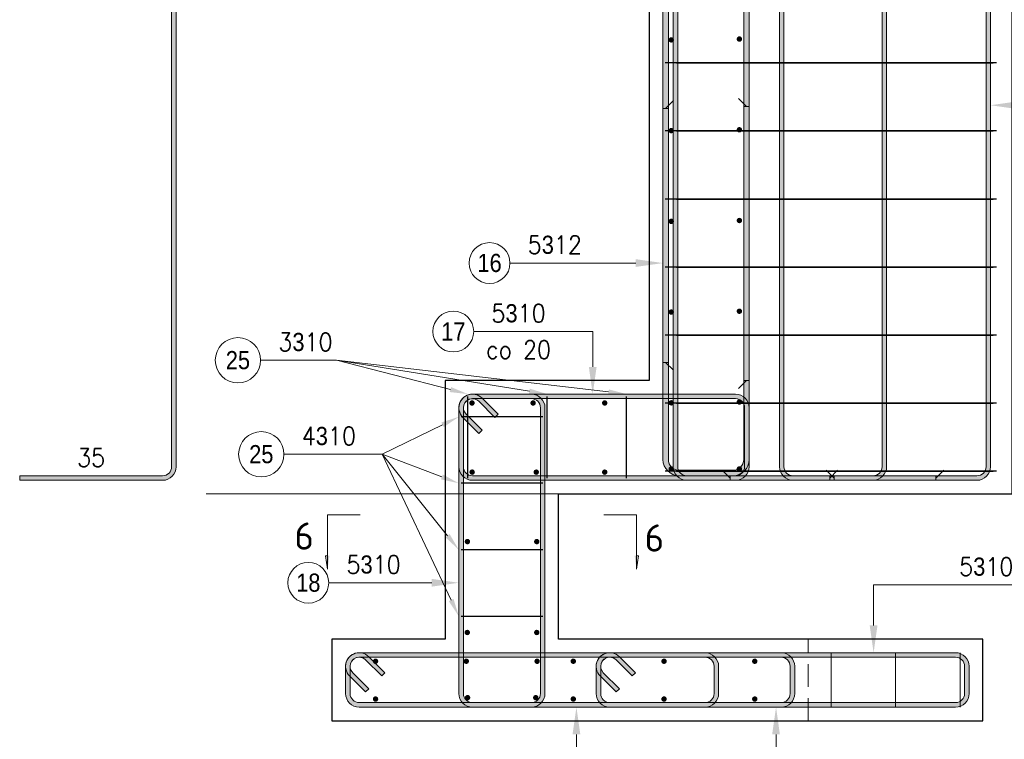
# Model space of a CAD drawing. Extents: x 72518 to 104580, y -134755 to -121361.
# Tile 28 of 47: x 88242 to 90413, y -126902 to -125316. Entities that reach past the tile are written whole.
import ezdxf

# ---------------------------------------------------------------- set-up
doc = ezdxf.new("R2010")
doc.units = 0
doc.header["$LTSCALE"] = 5
doc.header["$MEASUREMENT"] = 0
doc.linetypes.add('DASHED', pattern=[0.75, 0.5, -0.25])
for name, color, linetype, lineweight in [('AutoCAD_Structural_Detailing_deskowanie', 2, 'Continuous', 30), ('AutoCAD_Structural_Detailing_kształt pręta', 7, 'Continuous', 13), ('AutoCAD_Structural_Detailing_opis kształtu pręta', 7, 'Continuous', 13), ('AutoCAD_Structural_Detailing_opis rozkładu', 7, 'Continuous', 13), ('AutoCAD_Structural_Detailing_pręt wyrzucony', 7, 'Continuous', 13), ('AutoCAD_Structural_Detailing_pręty punktowe', 7, 'Continuous', 40), ('AutoCAD_Structural_Detailing_rozkład pręta', 7, 'Continuous', 40), ('AutoCAD_Structural_Detailing_symbole graficzne', 7, 'Continuous', 13), ('PS_DIM', 4, 'Continuous', 13), ('PS_SOLID', 7, 'Continuous', 20)]:
    doc.layers.add(name, color=color, linetype=linetype, lineweight=lineweight)
doc.styles.add('marta_B', font='isocpeur.ttf')
doc.styles.add('r-gil', font='GIL_____.TTF', dxfattribs={"width": 0.9})
doc.styles.add('r-simplex', font='simplex.shx', dxfattribs={"width": 0.9})
doc.styles.add('styl2M', font='simplex.shx')
doc.dimstyles.new('RBCT DIM 20_M', dxfattribs={"dimtxt": 40, "dimasz": 20, "dimexe": 20, "dimexo": 150, "dimgap": 25, "dimtad": 1, "dimdec": 1, "dimlfac": 0.1, "dimzin": 9, "dimdsep": 46, "dimtxsty": 'styl2M', "dimblk": 'dimznak', "dimcen": 40, "dimse1": 1, "dimse2": 1, "dimclrd": 8, "dimclre": 8, "dimclrt": 4, "dimadec": 0, "dimazin": 0, "dimtfac": 1, "dimtdec": 1, "dimtix": 1, "dimtmove": 2, "dimatfit": 3, "dimldrblk": 'dimznak', "dimfxl": 5, "dimfxlon": 1, "dimarcsym": 0})

# ---------------------------------------------------------------- blocks, each defined once
blk = doc.blocks.new('dimznak')
at = {"color": 0}
for points in [[(0, 2), (0, -2)], [(-2, 0), (2, 0)]]:
    blk.add_lwpolyline(points, dxfattribs=at)
at = {"color": 3}
blk.add_lwpolyline([(1, 1), (-1, -1)], dxfattribs=at)
blk = doc.blocks.new('*D153')
at = {"layer": 'Defpoints', "color": 0, "transparency": 16777216}
for p in [(90430.3, -126361.2), (90365.3, -126681.2), (91273.3, -126681.2)]:
    blk.add_point(p, dxfattribs=at)
at = {"layer": 'PS_DIM', "color": 8, "lineweight": -2, "transparency": 16777216}
blk.add_line((91273.3, -126381.2), (91273.3, -126661.2), dxfattribs=at)
at = {"layer": 'PS_DIM', "color": 8, "lineweight": -2, "transparency": 16777216, "xscale": 20, "yscale": 20, "zscale": 20}
for p, rotation in [((91273.3, -126361.2), 90), ((91273.3, -126681.2), 270)]:
    blk.add_blockref('dimznak', p, dxfattribs=dict(at, rotation=rotation))
at = {"layer": 'PS_DIM', "color": 4, "transparency": 16777216, "insert": (91228.3, -126521.2), "char_height": 40, "attachment_point": 5, "rotation": 90, "style": 'styl2M', "bg_fill": 3, "box_fill_scale": 1.25, "bg_fill_color": 256, "bg_fill_true_color": 13158600, "bg_fill_transparency": 0}
blk.add_mtext('32', dxfattribs=at)
blk = doc.blocks.new('*D154')
at = {"layer": 'Defpoints', "color": 0, "transparency": 16777216}
for p in [(90365.3, -126681.2), (90365.3, -126861.2), (91273.3, -126861.2)]:
    blk.add_point(p, dxfattribs=at)
at = {"layer": 'PS_DIM', "color": 8, "lineweight": -2, "transparency": 16777216}
blk.add_line((91273.3, -126701.2), (91273.3, -126841.2), dxfattribs=at)
at = {"layer": 'PS_DIM', "color": 8, "lineweight": -2, "transparency": 16777216, "xscale": 20, "yscale": 20, "zscale": 20}
for p, rotation in [((91273.3, -126681.2), 90), ((91273.3, -126861.2), 270)]:
    blk.add_blockref('dimznak', p, dxfattribs=dict(at, rotation=rotation))
at = {"layer": 'PS_DIM', "color": 4, "transparency": 16777216, "insert": (91228.3, -126771.2), "char_height": 40, "attachment_point": 5, "rotation": 90, "style": 'styl2M', "bg_fill": 3, "box_fill_scale": 1.25, "bg_fill_color": 256, "bg_fill_true_color": 13158600, "bg_fill_transparency": 0}
blk.add_mtext('18', dxfattribs=at)

msp = doc.modelspace()

# ---------------------------------------------------------------- hatches: boundary and pattern name
at = {"layer": 'AutoCAD_Structural_Detailing_kształt pręta'}
for points in [[(89682.95, -123671.15), (89692.95, -123671.15), (89692.95, -126301.15), (89682.95, -126301.15)], [(89917.08, -123671.15), (89927.08, -123671.15), (89927.08, -126301.15), (89917.08, -126301.15)], [(90143.39, -123671.15), (90153.39, -123671.15), (90153.39, -126301.15), (90143.39, -126301.15)], [(90372.6, -123671.15), (90382.6, -123671.15), (90382.6, -126301.15), (90372.6, -126301.15)], [(89672.3, -126071.15), (89660.3, -126071.15), (89660.3, -123781.15), (89672.3, -123781.15)], [(89850.3, -126111.15), (89838.3, -126111.15), (89838.3, -123861.15), (89850.3, -123861.15)], [(89660.3, -125511.47), (89672.3, -125511.47), (89672.3, -126285.15), (89660.3, -126285.15)], [(89850.3, -126285.15), (89838.3, -126285.15), (89838.3, -125507.26), (89850.3, -125507.26)], [(89240.55, -126151.15), (89240.55, -126141.15), (89820.3, -126141.15), (89820.3, -126151.15)], [(89240.55, -126151.15), (89240.55, -126141.15), (89370.3, -126141.15), (89370.3, -126151.15)], [(89254.69, -126157.01), (89261.76, -126149.94), (89297.12, -126185.29), (89290.05, -126192.36)], [(89254.69, -126157.01), (89261.76, -126149.94), (89297.12, -126185.29), (89290.05, -126192.36)], [(89220.55, -126301.15), (89210.55, -126301.15), (89210.55, -126171.15), (89220.55, -126171.15)], [(89220.55, -126801.15), (89210.55, -126801.15), (89210.55, -126171.15), (89220.55, -126171.15)], [(89261.76, -126220.65), (89254.69, -126227.72), (89219.34, -126192.36), (89226.41, -126185.29)], [(89261.76, -126220.65), (89254.69, -126227.72), (89219.34, -126192.36), (89226.41, -126185.29)], [(89390.3, -126171.15), (89400.3, -126171.15), (89400.3, -126801.15), (89390.3, -126801.15)], [(89840.3, -126171.15), (89850.3, -126171.15), (89850.3, -126301.15), (89840.3, -126301.15)], [(89696.3, -126321.15), (89696.3, -126309.15), (89814.3, -126309.15), (89814.3, -126321.15)], [(89820.3, -126321.15), (89820.3, -126331.15), (89240.55, -126331.15), (89240.55, -126321.15)], [(89712.95, -126331.15), (89712.95, -126321.15), (90027.95, -126321.15), (90027.95, -126331.15)], [(90123.39, -126321.15), (90123.39, -126331.15), (89808.39, -126331.15), (89808.39, -126321.15)], [(89947.08, -126331.15), (89947.08, -126321.15), (90262.08, -126321.15), (90262.08, -126331.15)], [(90352.6, -126321.15), (90352.6, -126331.15), (90037.6, -126331.15), (90037.6, -126321.15)], [(88990.8, -126721.15), (88990.8, -126711.15), (89753.05, -126711.15), (89753.05, -126721.15)], [(88990.8, -126721.15), (88990.8, -126711.15), (89920.8, -126711.15), (89920.8, -126721.15)], [(89004.94, -126727.01), (89012.01, -126719.94), (89047.37, -126755.29), (89040.3, -126762.36)], [(89004.94, -126727.01), (89012.01, -126719.94), (89047.37, -126755.29), (89040.3, -126762.36)], [(89543.05, -126721.15), (89543.05, -126711.15), (90305.3, -126711.15), (90305.3, -126721.15)], [(89557.19, -126727.01), (89564.26, -126719.94), (89599.62, -126755.29), (89592.55, -126762.36)], [(88970.8, -126801.15), (88960.8, -126801.15), (88960.8, -126741.15), (88970.8, -126741.15)], [(88970.8, -126801.15), (88960.8, -126801.15), (88960.8, -126741.15), (88970.8, -126741.15)], [(89523.05, -126801.15), (89513.05, -126801.15), (89513.05, -126741.15), (89523.05, -126741.15)], [(89773.05, -126741.15), (89783.05, -126741.15), (89783.05, -126801.15), (89773.05, -126801.15)], [(89940.8, -126741.15), (89950.8, -126741.15), (89950.8, -126801.15), (89940.8, -126801.15)], [(90325.3, -126741.15), (90335.3, -126741.15), (90335.3, -126801.15), (90325.3, -126801.15)], [(89012.01, -126790.65), (89004.94, -126797.72), (88969.59, -126762.36), (88976.66, -126755.29)], [(89012.01, -126790.65), (89004.94, -126797.72), (88969.59, -126762.36), (88976.66, -126755.29)], [(89564.26, -126790.65), (89557.19, -126797.72), (89521.84, -126762.36), (89528.91, -126755.29)], [(89753.05, -126821.15), (89753.05, -126831.15), (88990.8, -126831.15), (88990.8, -126821.15)], [(89920.8, -126821.15), (89920.8, -126831.15), (88990.8, -126831.15), (88990.8, -126821.15)], [(89370.3, -126821.15), (89370.3, -126831.15), (89240.55, -126831.15), (89240.55, -126821.15)], [(90305.3, -126821.15), (90305.3, -126831.15), (89543.05, -126831.15), (89543.05, -126821.15)]]:
    msp.add_hatch(color=161, dxfattribs=at).paths.add_polyline_path(points, flags=0)
h = msp.add_hatch(color=161, dxfattribs=at)
edge = h.paths.add_edge_path(flags=0)
edge.add_line((89240.55, -126141.15), (89240.55, -126151.15))
edge.add_arc((89240.55, -126171.15), 20, 90, 225)
edge.add_line((89226.41, -126185.29), (89219.34, -126192.36))
edge.add_arc((89240.55, -126171.15), 30, 450, 585, ccw=False)
h = msp.add_hatch(color=161, dxfattribs=at)
edge = h.paths.add_edge_path(flags=0)
edge.add_line((89261.76, -126149.94), (89254.69, -126157.01))
edge.add_arc((89240.55, -126171.15), 20, 45, 180)
edge.add_line((89220.55, -126171.15), (89210.55, -126171.15))
edge.add_arc((89240.55, -126171.15), 30, 405, 540, ccw=False)
h = msp.add_hatch(color=161, dxfattribs=at)
edge = h.paths.add_edge_path(flags=0)
edge.add_line((89240.55, -126141.15), (89240.55, -126151.15))
edge.add_arc((89240.55, -126171.15), 20, 90, 225)
edge.add_line((89226.41, -126185.29), (89219.34, -126192.36))
edge.add_arc((89240.55, -126171.15), 30, 450, 585, ccw=False)
h = msp.add_hatch(color=161, dxfattribs=at)
edge = h.paths.add_edge_path(flags=0)
edge.add_line((89261.76, -126149.94), (89254.69, -126157.01))
edge.add_arc((89240.55, -126171.15), 20, 45, 180)
edge.add_line((89220.55, -126171.15), (89210.55, -126171.15))
edge.add_arc((89240.55, -126171.15), 30, 405, 540, ccw=False)
h = msp.add_hatch(color=161, dxfattribs=at)
edge = h.paths.add_edge_path(flags=0)
edge.add_line((89400.3, -126171.15), (89390.3, -126171.15))
edge.add_arc((89370.3, -126171.15), 20, 0, 90)
edge.add_line((89370.3, -126151.15), (89370.3, -126141.15))
edge.add_arc((89370.3, -126171.15), 30, 360, 450, ccw=False)
h = msp.add_hatch(color=161, dxfattribs=at)
edge = h.paths.add_edge_path(flags=0)
edge.add_line((89850.3, -126171.15), (89840.3, -126171.15))
edge.add_arc((89820.3, -126171.15), 20, 0, 90)
edge.add_line((89820.3, -126151.15), (89820.3, -126141.15))
edge.add_arc((89820.3, -126171.15), 30, 360, 450, ccw=False)
h = msp.add_hatch(color=161, dxfattribs=at)
edge = h.paths.add_edge_path(flags=0)
edge.add_line((89660.3, -126285.15), (89672.3, -126285.15))
edge.add_arc((89696.3, -126285.15), 24, 180, 270)
edge.add_line((89696.3, -126309.15), (89696.3, -126321.15))
edge.add_arc((89696.3, -126285.15), 36, 540, 630, ccw=False)
h = msp.add_hatch(color=161, dxfattribs=at)
edge = h.paths.add_edge_path(flags=0)
edge.add_line((89814.3, -126321.15), (89814.3, -126309.15))
edge.add_arc((89814.3, -126285.15), 24, -90, 0)
edge.add_line((89838.3, -126285.15), (89850.3, -126285.15))
edge.add_arc((89814.3, -126285.15), 36, 270, 360, ccw=False)
h = msp.add_hatch(color=161, dxfattribs=at)
edge = h.paths.add_edge_path(flags=0)
edge.add_line((89210.55, -126301.15), (89220.55, -126301.15))
edge.add_arc((89240.55, -126301.15), 20, 180, 270)
edge.add_line((89240.55, -126321.15), (89240.55, -126331.15))
edge.add_arc((89240.55, -126301.15), 30, 540, 630, ccw=False)
h = msp.add_hatch(color=161, dxfattribs=at)
edge = h.paths.add_edge_path(flags=0)
edge.add_line((89682.95, -126301.15), (89692.95, -126301.15))
edge.add_arc((89712.95, -126301.15), 20, 180, 270)
edge.add_line((89712.95, -126321.15), (89712.95, -126331.15))
edge.add_arc((89712.95, -126301.15), 30, 540, 630, ccw=False)
h = msp.add_hatch(color=161, dxfattribs=at)
edge = h.paths.add_edge_path(flags=0)
edge.add_line((89820.3, -126331.15), (89820.3, -126321.15))
edge.add_arc((89820.3, -126301.15), 20, -90, 0)
edge.add_line((89840.3, -126301.15), (89850.3, -126301.15))
edge.add_arc((89820.3, -126301.15), 30, 270, 360, ccw=False)
h = msp.add_hatch(color=161, dxfattribs=at)
edge = h.paths.add_edge_path(flags=0)
edge.add_line((89917.08, -126301.15), (89927.08, -126301.15))
edge.add_arc((89947.08, -126301.15), 20, 180, 270)
edge.add_line((89947.08, -126321.15), (89947.08, -126331.15))
edge.add_arc((89947.08, -126301.15), 30, 540, 630, ccw=False)
h = msp.add_hatch(color=161, dxfattribs=at)
edge = h.paths.add_edge_path(flags=0)
edge.add_line((90123.39, -126331.15), (90123.39, -126321.15))
edge.add_arc((90123.39, -126301.15), 20, -90, 0)
edge.add_line((90143.39, -126301.15), (90153.39, -126301.15))
edge.add_arc((90123.39, -126301.15), 30, 270, 360, ccw=False)
h = msp.add_hatch(color=161, dxfattribs=at)
edge = h.paths.add_edge_path(flags=0)
edge.add_line((88990.8, -126711.15), (88990.8, -126721.15))
edge.add_arc((88990.8, -126741.15), 20, 90, 225)
edge.add_line((88976.66, -126755.29), (88969.59, -126762.36))
edge.add_arc((88990.8, -126741.15), 30, 450, 585, ccw=False)
h = msp.add_hatch(color=161, dxfattribs=at)
edge = h.paths.add_edge_path(flags=0)
edge.add_line((89012.01, -126719.94), (89004.94, -126727.01))
edge.add_arc((88990.8, -126741.15), 20, 45, 180)
edge.add_line((88970.8, -126741.15), (88960.8, -126741.15))
edge.add_arc((88990.8, -126741.15), 30, 405, 540, ccw=False)
h = msp.add_hatch(color=161, dxfattribs=at)
edge = h.paths.add_edge_path(flags=0)
edge.add_line((88990.8, -126711.15), (88990.8, -126721.15))
edge.add_arc((88990.8, -126741.15), 20, 90, 225)
edge.add_line((88976.66, -126755.29), (88969.59, -126762.36))
edge.add_arc((88990.8, -126741.15), 30, 450, 585, ccw=False)
h = msp.add_hatch(color=161, dxfattribs=at)
edge = h.paths.add_edge_path(flags=0)
edge.add_line((89012.01, -126719.94), (89004.94, -126727.01))
edge.add_arc((88990.8, -126741.15), 20, 45, 180)
edge.add_line((88970.8, -126741.15), (88960.8, -126741.15))
edge.add_arc((88990.8, -126741.15), 30, 405, 540, ccw=False)
h = msp.add_hatch(color=161, dxfattribs=at)
edge = h.paths.add_edge_path(flags=0)
edge.add_line((89543.05, -126711.15), (89543.05, -126721.15))
edge.add_arc((89543.05, -126741.15), 20, 90, 225)
edge.add_line((89528.91, -126755.29), (89521.84, -126762.36))
edge.add_arc((89543.05, -126741.15), 30, 450, 585, ccw=False)
h = msp.add_hatch(color=161, dxfattribs=at)
edge = h.paths.add_edge_path(flags=0)
edge.add_line((89564.26, -126719.94), (89557.19, -126727.01))
edge.add_arc((89543.05, -126741.15), 20, 45, 180)
edge.add_line((89523.05, -126741.15), (89513.05, -126741.15))
edge.add_arc((89543.05, -126741.15), 30, 405, 540, ccw=False)
h = msp.add_hatch(color=161, dxfattribs=at)
edge = h.paths.add_edge_path(flags=0)
edge.add_line((89783.05, -126741.15), (89773.05, -126741.15))
edge.add_arc((89753.05, -126741.15), 20, 0, 90)
edge.add_line((89753.05, -126721.15), (89753.05, -126711.15))
edge.add_arc((89753.05, -126741.15), 30, 360, 450, ccw=False)
h = msp.add_hatch(color=161, dxfattribs=at)
edge = h.paths.add_edge_path(flags=0)
edge.add_line((89950.8, -126741.15), (89940.8, -126741.15))
edge.add_arc((89920.8, -126741.15), 20, 0, 90)
edge.add_line((89920.8, -126721.15), (89920.8, -126711.15))
edge.add_arc((89920.8, -126741.15), 30, 360, 450, ccw=False)
h = msp.add_hatch(color=161, dxfattribs=at)
edge = h.paths.add_edge_path(flags=0)
edge.add_line((90335.3, -126741.15), (90325.3, -126741.15))
edge.add_arc((90305.3, -126741.15), 20, 0, 90)
edge.add_line((90305.3, -126721.15), (90305.3, -126711.15))
edge.add_arc((90305.3, -126741.15), 30, 360, 450, ccw=False)
h = msp.add_hatch(color=161, dxfattribs=at)
edge = h.paths.add_edge_path(flags=0)
edge.add_line((88960.8, -126801.15), (88970.8, -126801.15))
edge.add_arc((88990.8, -126801.15), 20, 180, 270)
edge.add_line((88990.8, -126821.15), (88990.8, -126831.15))
edge.add_arc((88990.8, -126801.15), 30, 540, 630, ccw=False)
h = msp.add_hatch(color=161, dxfattribs=at)
edge = h.paths.add_edge_path(flags=0)
edge.add_line((88960.8, -126801.15), (88970.8, -126801.15))
edge.add_arc((88990.8, -126801.15), 20, 180, 270)
edge.add_line((88990.8, -126821.15), (88990.8, -126831.15))
edge.add_arc((88990.8, -126801.15), 30, 540, 630, ccw=False)
h = msp.add_hatch(color=161, dxfattribs=at)
edge = h.paths.add_edge_path(flags=0)
edge.add_line((89210.55, -126801.15), (89220.55, -126801.15))
edge.add_arc((89240.55, -126801.15), 20, 180, 270)
edge.add_line((89240.55, -126821.15), (89240.55, -126831.15))
edge.add_arc((89240.55, -126801.15), 30, 540, 630, ccw=False)
h = msp.add_hatch(color=161, dxfattribs=at)
edge = h.paths.add_edge_path(flags=0)
edge.add_line((89370.3, -126831.15), (89370.3, -126821.15))
edge.add_arc((89370.3, -126801.15), 20, -90, 0)
edge.add_line((89390.3, -126801.15), (89400.3, -126801.15))
edge.add_arc((89370.3, -126801.15), 30, 270, 360, ccw=False)
h = msp.add_hatch(color=161, dxfattribs=at)
edge = h.paths.add_edge_path(flags=0)
edge.add_line((89513.05, -126801.15), (89523.05, -126801.15))
edge.add_arc((89543.05, -126801.15), 20, 180, 270)
edge.add_line((89543.05, -126821.15), (89543.05, -126831.15))
edge.add_arc((89543.05, -126801.15), 30, 540, 630, ccw=False)
h = msp.add_hatch(color=161, dxfattribs=at)
edge = h.paths.add_edge_path(flags=0)
edge.add_line((89753.05, -126831.15), (89753.05, -126821.15))
edge.add_arc((89753.05, -126801.15), 20, -90, 0)
edge.add_line((89773.05, -126801.15), (89783.05, -126801.15))
edge.add_arc((89753.05, -126801.15), 30, 270, 360, ccw=False)
h = msp.add_hatch(color=161, dxfattribs=at)
edge = h.paths.add_edge_path(flags=0)
edge.add_line((89920.8, -126831.15), (89920.8, -126821.15))
edge.add_arc((89920.8, -126801.15), 20, -90, 0)
edge.add_line((89940.8, -126801.15), (89950.8, -126801.15))
edge.add_arc((89920.8, -126801.15), 30, 270, 360, ccw=False)
h = msp.add_hatch(color=161, dxfattribs=at)
edge = h.paths.add_edge_path(flags=0)
edge.add_line((90305.3, -126831.15), (90305.3, -126821.15))
edge.add_arc((90305.3, -126801.15), 20, -90, 0)
edge.add_line((90325.3, -126801.15), (90335.3, -126801.15))
edge.add_arc((90305.3, -126801.15), 30, 270, 360, ccw=False)
at = {"layer": 'AutoCAD_Structural_Detailing_opis kształtu pręta'}
for points in [[(90382.6, -125504.45), (90442.6, -125513.01), (90442.6, -125495.9)], [(89660.3, -125852.31), (89600.3, -125843.76), (89600.3, -125860.87)], [(89505.53, -126141.15), (89514.08, -126081.15), (89496.98, -126081.15)], [(89210.55, -126557), (89150.55, -126548.45), (89150.55, -126565.56)], [(90124.71, -126711.15), (90133.26, -126651.15), (90116.16, -126651.15)], [(89469.62, -126831.15), (89461.06, -126891.15), (89478.17, -126891.15)], [(89909.6, -126831.15), (89901.04, -126891.15), (89918.15, -126891.15)]]:
    msp.add_hatch(color=8, dxfattribs=at).paths.add_polyline_path(points, flags=0)
at = {"layer": 'AutoCAD_Structural_Detailing_opis rozkładu'}
for points in [[(89230.55, -126141.15), (89193.24, -126125.65), (89190.39, -126136.69)], [(89405.42, -126141.15), (89366.84, -126129.18), (89365.03, -126140.44)], [(89580.3, -126141.15), (89541.23, -126130.85), (89539.91, -126142.18)], [(89210.55, -126191.15), (89172.11, -126203.6), (89177.12, -126213.85)], [(89210.55, -126337.82), (89175.16, -126318.31), (89171.12, -126328.98)], [(89210.55, -126484.48), (89189.97, -126449.71), (89181.07, -126456.85)], [(89210.55, -126631.15), (89198.6, -126592.55), (89188.29, -126597.43)]]:
    msp.add_hatch(color=8, dxfattribs=at).paths.add_polyline_path(points, flags=0)
at = {"layer": 'AutoCAD_Structural_Detailing_pręt wyrzucony'}
for points in [[(88577.39, -123671.15), (88587.39, -123671.15), (88587.39, -126301.15), (88577.39, -126301.15)], [(88557.39, -126321.15), (88557.39, -126331.15), (88242.39, -126331.15), (88242.39, -126321.15)]]:
    msp.add_hatch(color=6, dxfattribs=at).paths.add_polyline_path(points, flags=0)
h = msp.add_hatch(color=6, dxfattribs=at)
edge = h.paths.add_edge_path(flags=0)
edge.add_line((88557.39, -126331.15), (88557.39, -126321.15))
edge.add_arc((88557.39, -126301.15), 20, -90, 0)
edge.add_line((88577.39, -126301.15), (88587.39, -126301.15))
edge.add_arc((88557.39, -126301.15), 30, 270, 360, ccw=False)
at = {"layer": 'AutoCAD_Structural_Detailing_pręty punktowe'}
h = msp.add_hatch(color=1, dxfattribs=at)
edge = h.paths.add_edge_path(flags=0)
edge.add_arc((89678.63, -125360.4), 6, 0, 360, ccw=False)
h = msp.add_hatch(color=1, dxfattribs=at)
edge = h.paths.add_edge_path(flags=0)
edge.add_arc((89828.83, -125358.53), 6, 0, 360, ccw=False)
h = msp.add_hatch(color=1, dxfattribs=at)
edge = h.paths.add_edge_path(flags=0)
edge.add_arc((89678.63, -125560.4), 6, 0, 360, ccw=False)
h = msp.add_hatch(color=1, dxfattribs=at)
edge = h.paths.add_edge_path(flags=0)
edge.add_arc((89828.83, -125558.53), 6, 0, 360, ccw=False)
h = msp.add_hatch(color=1, dxfattribs=at)
edge = h.paths.add_edge_path(flags=0)
edge.add_arc((89828.83, -125758.53), 6, 0, 360, ccw=False)
h = msp.add_hatch(color=1, dxfattribs=at)
edge = h.paths.add_edge_path(flags=0)
edge.add_arc((89678.63, -125760.4), 6, 0, 360, ccw=False)
h = msp.add_hatch(color=1, dxfattribs=at)
edge = h.paths.add_edge_path(flags=0)
edge.add_arc((89678.63, -125960.4), 6, 0, 360, ccw=False)
h = msp.add_hatch(color=1, dxfattribs=at)
edge = h.paths.add_edge_path(flags=0)
edge.add_arc((89828.83, -125958.53), 6, 0, 360, ccw=False)
h = msp.add_hatch(color=1, dxfattribs=at)
edge = h.paths.add_edge_path(flags=0)
edge.add_arc((89239.34, -126160.73), 6, 0, 360, ccw=False)
h = msp.add_hatch(color=1, dxfattribs=at)
edge = h.paths.add_edge_path(flags=0)
edge.add_arc((89374.08, -126160.73), 6, 0, 360, ccw=False)
h = msp.add_hatch(color=1, dxfattribs=at)
edge = h.paths.add_edge_path(flags=0)
edge.add_arc((89531.98, -126160.73), 6, 0, 360, ccw=False)
h = msp.add_hatch(color=1, dxfattribs=at)
edge = h.paths.add_edge_path(flags=0)
edge.add_arc((89678.63, -126160.4), 6, 0, 360, ccw=False)
h = msp.add_hatch(color=1, dxfattribs=at)
edge = h.paths.add_edge_path(flags=0)
edge.add_arc((89828.83, -126158.53), 6, 0, 360, ccw=False)
h = msp.add_hatch(color=1, dxfattribs=at)
edge = h.paths.add_edge_path(flags=0)
edge.add_arc((89239.75, -126313.15), 6, 0, 360, ccw=False)
h = msp.add_hatch(color=1, dxfattribs=at)
edge = h.paths.add_edge_path(flags=0)
edge.add_arc((89381.04, -126313.15), 6, 0, 360, ccw=False)
h = msp.add_hatch(color=1, dxfattribs=at)
edge = h.paths.add_edge_path(flags=0)
edge.add_arc((89531.98, -126313.15), 6, 0, 360, ccw=False)
h = msp.add_hatch(color=1, dxfattribs=at)
edge = h.paths.add_edge_path(flags=0)
edge.add_arc((89678.63, -126306.12), 6, 0, 360, ccw=False)
h = msp.add_hatch(color=1, dxfattribs=at)
edge = h.paths.add_edge_path(flags=0)
edge.add_arc((89828.83, -126306.12), 6, 0, 360, ccw=False)
h = msp.add_hatch(color=1, dxfattribs=at)
edge = h.paths.add_edge_path(flags=0)
edge.add_arc((89229.3, -126466.25), 6, 0, 360, ccw=False)
h = msp.add_hatch(color=1, dxfattribs=at)
edge = h.paths.add_edge_path(flags=0)
edge.add_arc((89382.18, -126466.25), 6, 0, 360, ccw=False)
h = msp.add_hatch(color=1, dxfattribs=at)
edge = h.paths.add_edge_path(flags=0)
edge.add_arc((89228.99, -126666.55), 6, 0, 360, ccw=False)
h = msp.add_hatch(color=1, dxfattribs=at)
edge = h.paths.add_edge_path(flags=0)
edge.add_arc((89382.18, -126666.55), 6, 0, 360, ccw=False)
h = msp.add_hatch(color=1, dxfattribs=at)
edge = h.paths.add_edge_path(flags=0)
edge.add_arc((89026.82, -126729.99), 6, 0, 360, ccw=False)
h = msp.add_hatch(color=1, dxfattribs=at)
edge = h.paths.add_edge_path(flags=0)
edge.add_arc((89226.82, -126729.99), 6, 0, 360, ccw=False)
h = msp.add_hatch(color=1, dxfattribs=at)
edge = h.paths.add_edge_path(flags=0)
edge.add_arc((89382.95, -126729.99), 6, 0, 360, ccw=False)
h = msp.add_hatch(color=1, dxfattribs=at)
edge = h.paths.add_edge_path(flags=0)
edge.add_arc((89462.73, -126729.99), 6, 0, 360, ccw=False)
h = msp.add_hatch(color=1, dxfattribs=at)
edge = h.paths.add_edge_path(flags=0)
edge.add_arc((89662.73, -126729.99), 6, 0, 360, ccw=False)
h = msp.add_hatch(color=1, dxfattribs=at)
edge = h.paths.add_edge_path(flags=0)
edge.add_arc((89862.73, -126729.99), 6, 0, 360, ccw=False)
h = msp.add_hatch(color=1, dxfattribs=at)
edge = h.paths.add_edge_path(flags=0)
edge.add_arc((89026.82, -126813.27), 6, 0, 360, ccw=False)
h = msp.add_hatch(color=1, dxfattribs=at)
edge = h.paths.add_edge_path(flags=0)
edge.add_arc((89229.66, -126810.27), 6, 0, 360, ccw=False)
h = msp.add_hatch(color=1, dxfattribs=at)
edge = h.paths.add_edge_path(flags=0)
edge.add_arc((89380, -126810.27), 6, 0, 360, ccw=False)
h = msp.add_hatch(color=1, dxfattribs=at)
edge = h.paths.add_edge_path(flags=0)
edge.add_arc((89462.73, -126813.27), 6, 0, 360, ccw=False)
h = msp.add_hatch(color=1, dxfattribs=at)
edge = h.paths.add_edge_path(flags=0)
edge.add_arc((89662.73, -126813.27), 6, 0, 360, ccw=False)
h = msp.add_hatch(color=1, dxfattribs=at)
edge = h.paths.add_edge_path(flags=0)
edge.add_arc((89862.73, -126813.27), 6, 0, 360, ccw=False)
at = {"layer": 'AutoCAD_Structural_Detailing_symbole graficzne', "linetype": 'Continuous', "lineweight": 0}
for points in [[(88920.87, -126527.32), (88920.87, -126497.32), (88925.15, -126497.32)], [(89602.14, -126527.32), (89602.14, -126497.32), (89597.86, -126497.32)]]:
    msp.add_hatch(color=7, dxfattribs=at).paths.add_polyline_path(points, flags=0)

# ---------------------------------------------------------------- linework, layer by layer
at = {"layer": 'AutoCAD_Structural_Detailing_deskowanie'}
for points in [[(93230.3, -123611.15), (89630.3, -123611.15), (89630.3, -126111.15), (89180.55, -126111.15), (89180.55, -126681.15)], [(89180.55, -126681.15), (88930.8, -126681.15), (88930.8, -126861.15), (90365.3, -126861.15), (90365.3, -126681.15), (89430.3, -126681.15), (89430.3, -126361.15), (90430.3, -126361.15), (90430.3, -123861.15), (92430.3, -123861.15)]]:
    msp.add_lwpolyline(points, dxfattribs=at)
at = {"layer": 'AutoCAD_Structural_Detailing_kształt pręta', "color": 161}
for p, q in [((89682.95, -123671.15), (89682.95, -126301.15)), ((89692.95, -123671.15), (89692.95, -126301.15)), ((89917.08, -123671.15), (89917.08, -126301.15)), ((89927.08, -123671.15), (89927.08, -126301.15)), ((90143.39, -123671.15), (90143.39, -126301.15)), ((90153.39, -123671.15), (90153.39, -126301.15)), ((90372.6, -123671.15), (90372.6, -126301.15)), ((90382.6, -123671.15), (90382.6, -126301.15)), ((89660.3, -126071.15), (89660.3, -123781.15)), ((89672.3, -126071.15), (89672.3, -123781.15)), ((89838.3, -126111.15), (89838.3, -123861.15)), ((89850.3, -126111.15), (89850.3, -123861.15)), ((89660.3, -125511.47), (89660.3, -126285.15)), ((89672.3, -125511.47), (89660.3, -125511.47)), ((89672.3, -125511.47), (89672.3, -126285.15)), ((89838.3, -126285.15), (89838.3, -125507.26)), ((89838.3, -125507.26), (89850.3, -125507.26)), ((89850.3, -126285.15), (89850.3, -125507.26)), ((89660.3, -126071.15), (89672.3, -126071.15)), ((89838.3, -126111.15), (89850.3, -126111.15)), ((89240.55, -126141.15), (89820.3, -126141.15)), ((89240.55, -126141.15), (89370.3, -126141.15)), ((89240.55, -126151.15), (89820.3, -126151.15)), ((89240.55, -126151.15), (89370.3, -126151.15)), ((89254.69, -126157.01), (89290.05, -126192.36)), ((89254.69, -126157.01), (89290.05, -126192.36)), ((89261.76, -126149.94), (89297.12, -126185.29)), ((89261.76, -126149.94), (89297.12, -126185.29)), ((89210.55, -126301.15), (89210.55, -126171.15)), ((89210.55, -126801.15), (89210.55, -126171.15)), ((89220.55, -126301.15), (89220.55, -126171.15)), ((89220.55, -126801.15), (89220.55, -126171.15)), ((89261.76, -126220.65), (89226.41, -126185.29)), ((89261.76, -126220.65), (89226.41, -126185.29)), ((89297.12, -126185.29), (89290.05, -126192.36)), ((89297.12, -126185.29), (89290.05, -126192.36)), ((89390.3, -126171.15), (89390.3, -126801.15)), ((89400.3, -126171.15), (89400.3, -126801.15)), ((89840.3, -126171.15), (89840.3, -126301.15)), ((89850.3, -126171.15), (89850.3, -126301.15)), ((89254.69, -126227.72), (89219.34, -126192.36)), ((89254.69, -126227.72), (89219.34, -126192.36)), ((89254.69, -126227.72), (89261.76, -126220.65)), ((89254.69, -126227.72), (89261.76, -126220.65)), ((89696.3, -126309.15), (89814.3, -126309.15)), ((89820.3, -126321.15), (89240.55, -126321.15)), ((89820.3, -126331.15), (89240.55, -126331.15)), ((89696.3, -126321.15), (89814.3, -126321.15)), ((89712.95, -126321.15), (90027.95, -126321.15)), ((89712.95, -126331.15), (90027.95, -126331.15)), ((90123.39, -126321.15), (89808.39, -126321.15)), ((89808.39, -126331.15), (89808.39, -126321.15)), ((90123.39, -126331.15), (89808.39, -126331.15)), ((89947.08, -126321.15), (90262.08, -126321.15)), ((89947.08, -126331.15), (90262.08, -126331.15)), ((90027.95, -126321.15), (90027.95, -126331.15)), ((90352.6, -126321.15), (90037.6, -126321.15)), ((90037.6, -126331.15), (90037.6, -126321.15)), ((90352.6, -126331.15), (90037.6, -126331.15)), ((90262.08, -126321.15), (90262.08, -126331.15)), ((88990.8, -126711.15), (89753.05, -126711.15)), ((88990.8, -126711.15), (89920.8, -126711.15)), ((88990.8, -126721.15), (89753.05, -126721.15)), ((88990.8, -126721.15), (89920.8, -126721.15)), ((89004.94, -126727.01), (89040.3, -126762.36)), ((89004.94, -126727.01), (89040.3, -126762.36)), ((89012.01, -126719.94), (89047.37, -126755.29)), ((89012.01, -126719.94), (89047.37, -126755.29)), ((89543.05, -126711.15), (90305.3, -126711.15)), ((89543.05, -126721.15), (90305.3, -126721.15)), ((89557.19, -126727.01), (89592.55, -126762.36)), ((89564.26, -126719.94), (89599.62, -126755.29)), ((88960.8, -126801.15), (88960.8, -126741.15)), ((88960.8, -126801.15), (88960.8, -126741.15)), ((88970.8, -126801.15), (88970.8, -126741.15)), ((88970.8, -126801.15), (88970.8, -126741.15)), ((89513.05, -126801.15), (89513.05, -126741.15)), ((89523.05, -126801.15), (89523.05, -126741.15)), ((89773.05, -126741.15), (89773.05, -126801.15)), ((89783.05, -126741.15), (89783.05, -126801.15)), ((89940.8, -126741.15), (89940.8, -126801.15)), ((89950.8, -126741.15), (89950.8, -126801.15)), ((90325.3, -126741.15), (90325.3, -126801.15)), ((90335.3, -126741.15), (90335.3, -126801.15)), ((89004.94, -126797.72), (88969.59, -126762.36)), ((89004.94, -126797.72), (88969.59, -126762.36)), ((89012.01, -126790.65), (88976.66, -126755.29)), ((89012.01, -126790.65), (88976.66, -126755.29)), ((89047.37, -126755.29), (89040.3, -126762.36)), ((89047.37, -126755.29), (89040.3, -126762.36)), ((89557.19, -126797.72), (89521.84, -126762.36)), ((89564.26, -126790.65), (89528.91, -126755.29)), ((89599.62, -126755.29), (89592.55, -126762.36)), ((89004.94, -126797.72), (89012.01, -126790.65)), ((89004.94, -126797.72), (89012.01, -126790.65)), ((89557.19, -126797.72), (89564.26, -126790.65)), ((89753.05, -126821.15), (88990.8, -126821.15)), ((89920.8, -126821.15), (88990.8, -126821.15)), ((89753.05, -126831.15), (88990.8, -126831.15)), ((89920.8, -126831.15), (88990.8, -126831.15)), ((89370.3, -126821.15), (89240.55, -126821.15)), ((89370.3, -126831.15), (89240.55, -126831.15)), ((90305.3, -126821.15), (89543.05, -126821.15)), ((90305.3, -126831.15), (89543.05, -126831.15))]:
    msp.add_line(p, q, dxfattribs=at)
at = {"layer": 'AutoCAD_Structural_Detailing_kształt pręta', "color": 1, "lineweight": 0}
for p, q in [((89844.3, -125507.26), (89826.8, -125489.76)), ((89666.3, -125511.47), (89683.8, -125493.97)), ((89666.3, -126071.15), (89683.8, -126088.65)), ((89844.3, -126111.15), (89826.8, -126128.65)), ((89808.39, -126326.15), (89790.89, -126308.65)), ((90037.6, -126326.15), (90020.1, -126308.65)), ((90027.95, -126326.15), (90045.45, -126308.65)), ((90262.08, -126326.15), (90279.58, -126308.65))]:
    msp.add_line(p, q, dxfattribs=at)
at = {"layer": 'AutoCAD_Structural_Detailing_kształt pręta', "color": 161}
for centre, radius, start, end in [((89240.55, -126171.15), 30, 90, 225), ((89240.55, -126171.15), 30, 45, 180), ((89240.55, -126171.15), 30, 90, 225), ((89240.55, -126171.15), 30, 45, 180), ((89370.3, -126171.15), 30, 360, 90), ((89820.3, -126171.15), 30, 360, 90), ((89240.55, -126171.15), 20, 90, 225), ((89240.55, -126171.15), 20, 45, 180), ((89240.55, -126171.15), 20, 90, 225), ((89240.55, -126171.15), 20, 45, 180), ((89370.3, -126171.15), 20, 360, 90), ((89820.3, -126171.15), 20, 360, 90), ((89696.3, -126285.15), 36, 180, 270), ((89696.3, -126285.15), 24, 180, 270), ((89814.3, -126285.15), 24, 270, 0), ((89814.3, -126285.15), 36, 270, 0), ((89240.55, -126301.15), 30, 180, 270), ((89240.55, -126301.15), 20, 180, 270), ((89712.95, -126301.15), 30, 180, 270), ((89712.95, -126301.15), 20, 180, 270), ((89820.3, -126301.15), 20, 270, 360), ((89820.3, -126301.15), 30, 270, 360), ((89947.08, -126301.15), 30, 180, 270), ((89947.08, -126301.15), 20, 180, 270), ((90123.39, -126301.15), 20, 270, 360), ((90123.39, -126301.15), 30, 270, 0), ((88990.8, -126741.15), 30, 90, 225), ((88990.8, -126741.15), 30, 45, 180), ((88990.8, -126741.15), 30, 90, 225), ((88990.8, -126741.15), 30, 45, 180), ((88990.8, -126741.15), 20, 90, 225), ((88990.8, -126741.15), 20, 45, 180), ((88990.8, -126741.15), 20, 90, 225), ((88990.8, -126741.15), 20, 45, 180), ((89543.05, -126741.15), 30, 90, 225), ((89543.05, -126741.15), 30, 45, 180), ((89543.05, -126741.15), 20, 90, 225), ((89543.05, -126741.15), 20, 45, 180), ((89753.05, -126741.15), 30, 360, 90), ((89753.05, -126741.15), 20, 360, 90), ((89920.8, -126741.15), 30, 360, 90), ((89920.8, -126741.15), 20, 360, 90), ((90305.3, -126741.15), 30, 360, 90), ((90305.3, -126741.15), 20, 360, 90), ((88990.8, -126801.15), 30, 180, 270), ((88990.8, -126801.15), 30, 180, 270), ((88990.8, -126801.15), 20, 180, 270), ((88990.8, -126801.15), 20, 180, 270), ((89240.55, -126801.15), 30, 180, 270), ((89240.55, -126801.15), 20, 180, 270), ((89370.3, -126801.15), 20, 270, 0), ((89370.3, -126801.15), 30, 270, 0), ((89543.05, -126801.15), 30, 180, 270), ((89543.05, -126801.15), 20, 180, 270), ((89753.05, -126801.15), 20, 270, 360), ((89753.05, -126801.15), 30, 270, 360), ((89920.8, -126801.15), 20, 270, 360), ((89920.8, -126801.15), 30, 270, 360), ((90305.3, -126801.15), 20, 270, 360), ((90305.3, -126801.15), 30, 270, 360)]:
    msp.add_arc(centre, radius, start, end, dxfattribs=at)
at = {"layer": 'AutoCAD_Structural_Detailing_opis kształtu pręta', "color": 8}
for p, q in [((89323.13, -125852.31), (89600.3, -125852.31)), ((89505.53, -126003.22), (89243.14, -126003.22)), ((89505.53, -126003.22), (89505.53, -126081.15)), ((88923.63, -126557), (89150.55, -126557)), ((90124.71, -126561.7), (90124.71, -126651.15)), ((89469.62, -126978.76), (89469.62, -126891.15)), ((89909.6, -126963.6), (89909.6, -126891.15))]:
    msp.add_line(p, q, dxfattribs=at)
at = {"layer": 'AutoCAD_Structural_Detailing_opis kształtu pręta', "color": 8, "lineweight": 18}
for centre in [(89278.13, -125852.31), (89198.14, -126003.22), (88878.63, -126557)]:
    msp.add_circle(centre, 45, dxfattribs=at)
at = {"layer": 'AutoCAD_Structural_Detailing_opis rozkładu', "color": 8}
for p, q in [((88940.95, -126066.54), (88773.46, -126066.54)), ((88940.95, -126066.54), (89540.57, -126136.51)), ((88940.95, -126066.54), (89365.93, -126134.81)), ((88940.95, -126066.54), (89191.81, -126131.17)), ((89041.55, -126273.79), (89174.62, -126208.72)), ((89041.55, -126273.79), (88824.98, -126273.79)), ((89041.55, -126273.79), (89173.14, -126323.65)), ((89041.55, -126273.79), (89185.52, -126453.28)), ((89041.55, -126273.79), (89193.45, -126594.99))]:
    msp.add_line(p, q, dxfattribs=at)
at = {"layer": 'AutoCAD_Structural_Detailing_opis rozkładu', "color": 8, "lineweight": 18}
for centre in [(88723.46, -126066.54), (88774.98, -126273.79)]:
    msp.add_circle(centre, 50, dxfattribs=at)
at = {"layer": 'AutoCAD_Structural_Detailing_pręt wyrzucony', "color": 6}
for p, q in [((88577.39, -123671.15), (88577.39, -126301.15)), ((88587.39, -123671.15), (88587.39, -126301.15)), ((88557.39, -126321.15), (88242.39, -126321.15)), ((88242.39, -126331.15), (88242.39, -126321.15)), ((88557.39, -126331.15), (88242.39, -126331.15))]:
    msp.add_line(p, q, dxfattribs=at)
for radius, end in [(20, 360), (30, 0)]:
    msp.add_arc((88557.39, -126301.15), radius, 270, end, dxfattribs=at)
at = {"layer": 'AutoCAD_Structural_Detailing_rozkład pręta', "color": 31, "linetype": 'ByBlock', "lineweight": 25}
for p, q in [((89690.3, -125411.15), (89665.3, -125411.15)), ((89690.3, -125411.15), (89665.3, -125411.15)), ((90370.3, -125411.15), (89690.3, -125411.15)), ((89690.3, -125411.15), (90370.3, -125411.15)), ((90352.62, -125411.15), (90317.27, -125411.15)), ((90352.62, -125411.15), (90387.98, -125411.15)), ((90395.3, -125411.15), (90352.62, -125411.15)), ((90395.3, -125411.15), (90370.3, -125411.15)), ((90395.3, -125411.15), (90370.3, -125411.15)), ((89690.3, -125561.15), (89665.3, -125561.15)), ((89690.3, -125561.15), (89665.3, -125561.15)), ((90370.3, -125561.15), (89690.3, -125561.15)), ((89690.3, -125561.15), (90370.3, -125561.15)), ((90352.62, -125561.15), (90317.27, -125561.15)), ((90352.62, -125561.15), (90387.98, -125561.15)), ((90395.3, -125561.15), (90352.62, -125561.15)), ((90395.3, -125561.15), (90370.3, -125561.15)), ((90395.3, -125561.15), (90370.3, -125561.15)), ((89690.3, -125711.15), (89665.3, -125711.15)), ((89690.3, -125711.15), (89665.3, -125711.15)), ((90370.3, -125711.15), (89690.3, -125711.15)), ((89690.3, -125711.15), (90370.3, -125711.15)), ((90352.62, -125711.15), (90317.27, -125711.15)), ((90352.62, -125711.15), (90387.98, -125711.15)), ((90395.3, -125711.15), (90352.62, -125711.15)), ((90395.3, -125711.15), (90370.3, -125711.15)), ((90395.3, -125711.15), (90370.3, -125711.15)), ((89690.3, -125861.15), (89665.3, -125861.15)), ((89690.3, -125861.15), (89665.3, -125861.15)), ((90370.3, -125861.15), (89690.3, -125861.15)), ((89690.3, -125861.15), (90370.3, -125861.15)), ((90352.62, -125861.15), (90317.27, -125861.15)), ((90352.62, -125861.15), (90387.98, -125861.15)), ((90395.3, -125861.15), (90352.62, -125861.15)), ((90395.3, -125861.15), (90370.3, -125861.15)), ((90395.3, -125861.15), (90370.3, -125861.15)), ((89690.3, -126011.15), (89665.3, -126011.15)), ((89690.3, -126011.15), (89665.3, -126011.15)), ((90370.3, -126011.15), (89690.3, -126011.15)), ((89690.3, -126011.15), (90370.3, -126011.15)), ((90352.62, -126011.15), (90317.27, -126011.15)), ((90352.62, -126011.15), (90387.98, -126011.15)), ((90395.3, -126011.15), (90352.62, -126011.15)), ((90395.3, -126011.15), (90370.3, -126011.15)), ((90395.3, -126011.15), (90370.3, -126011.15)), ((89230.55, -126171.15), (89230.55, -126146.15)), ((89405.42, -126171.15), (89405.42, -126146.15)), ((89580.3, -126171.15), (89580.3, -126146.15)), ((89690.3, -126161.15), (89665.3, -126161.15)), ((89690.3, -126161.15), (89665.3, -126161.15)), ((90370.3, -126161.15), (89690.3, -126161.15)), ((89690.3, -126161.15), (90370.3, -126161.15)), ((90352.62, -126161.15), (90317.27, -126161.15)), ((90352.62, -126161.15), (90387.98, -126161.15)), ((90395.3, -126161.15), (90352.62, -126161.15)), ((90395.3, -126161.15), (90370.3, -126161.15)), ((90395.3, -126161.15), (90370.3, -126161.15)), ((89230.55, -126301.15), (89230.55, -126171.15)), ((89405.42, -126301.15), (89405.42, -126171.15)), ((89580.3, -126301.15), (89580.3, -126171.15)), ((89240.55, -126191.15), (89215.55, -126191.15)), ((89370.55, -126191.15), (89240.55, -126191.15)), ((89395.55, -126191.15), (89370.55, -126191.15)), ((89230.55, -126326.15), (89230.55, -126301.15)), ((89405.42, -126326.15), (89405.42, -126301.15)), ((89580.3, -126326.15), (89580.3, -126301.15)), ((89690.3, -126311.15), (89665.3, -126311.15)), ((89690.3, -126311.15), (89665.3, -126311.15)), ((90352.62, -126311.15), (90317.27, -126311.15)), ((89240.55, -126337.82), (89215.55, -126337.82)), ((89370.55, -126337.82), (89240.55, -126337.82)), ((89395.55, -126337.82), (89370.55, -126337.82)), ((89240.55, -126484.48), (89215.55, -126484.48)), ((89370.55, -126484.48), (89240.55, -126484.48)), ((89395.55, -126484.48), (89370.55, -126484.48)), ((89240.55, -126631.15), (89215.55, -126631.15)), ((89370.55, -126631.15), (89240.55, -126631.15)), ((89395.55, -126631.15), (89370.55, -126631.15))]:
    msp.add_line(p, q, dxfattribs=at)
at = {"layer": 'AutoCAD_Structural_Detailing_symbole graficzne', "color": 7, "linetype": 'Continuous', "lineweight": 0}
for p, q in [((88920.87, -126407.32), (88992.87, -126407.32)), ((88920.87, -126527.32), (88920.87, -126407.32)), ((89602.14, -126407.32), (89530.14, -126407.32)), ((89602.14, -126527.32), (89602.14, -126407.32)), ((88920.87, -126497.32), (88916.6, -126497.32)), ((88920.87, -126527.32), (88916.6, -126497.32)), ((89602.14, -126497.32), (89606.42, -126497.32)), ((89602.14, -126527.32), (89606.42, -126497.32))]:
    msp.add_line(p, q, dxfattribs=at)
at = {"layer": 'PS_DIM'}
msp.add_line((89430.3, -126361.15), (88653.52, -126361.15), dxfattribs=at)
at = {"layer": 'PS_DIM', "color": 41}
for p, q in [((90030.8, -126831.15), (90030.8, -126711.15)), ((90173.05, -126831.15), (90173.05, -126711.15)), ((90315.3, -126831.15), (90315.3, -126711.15))]:
    msp.add_line(p, q, dxfattribs=at)
at = {"layer": 'PS_SOLID', "color": 8, "linetype": 'DASHED', "ltscale": 20}
msp.add_line((89980.8, -126861.15), (89980.8, -126681.15), dxfattribs=at)

# ---------------------------------------------------------------- texts
at = {"layer": 'AutoCAD_Structural_Detailing_opis kształtu pręta', "color": 3, "char_height": 40, "attachment_point": 5}
for s, insert, style in [('5\\Fdiam;3\\Fsimplex.shx;12  ', (89421.99, -125812.31), 'r-simplex'), ('16', (89278.13, -125852.31), 'r-gil'), ('5\\Fdiam;3\\Fsimplex.shx;10  ', (89022.49, -126517), 'r-simplex'), ('18', (88878.63, -126557), 'r-gil')]:
    msp.add_mtext(s, dxfattribs=dict(at, insert=insert, style=style))
at = {"layer": 'AutoCAD_Structural_Detailing_opis kształtu pręta', "color": 3, "char_height": 40, "attachment_point": 5, "rotation": 360}
for s, insert, style in [('5\\Fdiam;3\\Fsimplex.shx;10  ', (89342, -125963.22), 'r-simplex'), ('17', (89198.14, -126003.22), 'r-gil'), ('co 20', (89342, -126043.22), 'r-simplex')]:
    msp.add_mtext(s, dxfattribs=dict(at, insert=insert, style=style))
at = {"layer": 'AutoCAD_Structural_Detailing_opis rozkładu', "color": 3, "char_height": 40, "attachment_point": 5}
for s, insert, style in [('3\\Fdiam;3\\Fsimplex.shx;10 ', (88872.32, -126026.54), 'r-simplex'), ('25', (88723.46, -126066.54), 'r-gil'), ('4\\Fdiam;3\\Fsimplex.shx;10 ', (88923.84, -126233.79), 'r-simplex'), ('25', (88774.98, -126273.79), 'r-gil')]:
    msp.add_mtext(s, dxfattribs=dict(at, insert=insert, style=style))
at = {"layer": 'AutoCAD_Structural_Detailing_pręt wyrzucony', "color": 3, "insert": (88399.89, -126281.15), "char_height": 40, "attachment_point": 5, "style": 'r-simplex'}
msp.add_mtext('35', dxfattribs=at)
at = {"layer": 'AutoCAD_Structural_Detailing_symbole graficzne', "color": 2, "char_height": 60, "attachment_point": 5, "style": 'marta_B'}
for insert in [(88869.46, -126454.08), (89641.45, -126458.31)]:
    msp.add_mtext('6', dxfattribs=dict(at, insert=insert))

# ---------------------------------------------------------------- next in the draw order: dimensions: what is measured, and where the dimension line sits
at = {"layer": 'PS_DIM'}
dim = msp.add_linear_dim(base=(91273.31, -126681.15), p1=(90430.3, -126361.15), p2=(90365.3, -126681.15), angle=90, dimstyle='RBCT DIM 20_M', override={"dimtfill": 1}, dxfattribs=at)
dim.commit()
dim.dimension.update_dxf_attribs({"geometry": '*D153', "text_midpoint": (91228.31, -126521.15)})

# ---------------------------------------------------------------- next in the draw order: hatches: boundary and pattern name
at = {"layer": 'AutoCAD_Structural_Detailing_kształt pręta'}
h = msp.add_hatch(color=161, dxfattribs=at)
edge = h.paths.add_edge_path(flags=0)
edge.add_line((90352.6, -126331.15), (90352.6, -126321.15))
edge.add_arc((90352.6, -126301.15), 20, -90, 0)
edge.add_line((90372.6, -126301.15), (90382.6, -126301.15))
edge.add_arc((90352.6, -126301.15), 30, 270, 360, ccw=False)

# ---------------------------------------------------------------- next in the draw order: linework, layer by layer
at = {"layer": 'AutoCAD_Structural_Detailing_kształt pręta', "color": 161}
for radius, end in [(20, 360), (30, 0)]:
    msp.add_arc((90352.6, -126301.15), radius, 270, end, dxfattribs=at)
at = {"layer": 'AutoCAD_Structural_Detailing_opis kształtu pręta', "color": 8}
msp.add_line((90124.71, -126561.7), (90471.89, -126561.7), dxfattribs=at)
at = {"layer": 'AutoCAD_Structural_Detailing_rozkład pręta', "color": 31, "linetype": 'ByBlock', "lineweight": 25}
for p, q in [((90370.3, -126311.15), (89690.3, -126311.15)), ((89690.3, -126311.15), (90370.3, -126311.15)), ((90352.62, -126311.15), (90387.98, -126311.15)), ((90395.3, -126311.15), (90352.62, -126311.15)), ((90395.3, -126311.15), (90370.3, -126311.15)), ((90395.3, -126311.15), (90370.3, -126311.15))]:
    msp.add_line(p, q, dxfattribs=at)

# ---------------------------------------------------------------- next in the draw order: texts
at = {"layer": 'AutoCAD_Structural_Detailing_opis kształtu pręta', "color": 3, "insert": (90373.04, -126521.7), "char_height": 40, "attachment_point": 5, "rotation": 0, "style": 'r-simplex'}
msp.add_mtext('5\\Fdiam;3\\Fsimplex.shx;10  ', dxfattribs=at)

# ---------------------------------------------------------------- next in the draw order: dimensions: what is measured, and where the dimension line sits
at = {"layer": 'PS_DIM'}
dim = msp.add_linear_dim(base=(91273.31, -126861.15), p1=(90365.3, -126681.15), p2=(90365.3, -126861.15), angle=90, dimstyle='RBCT DIM 20_M', override={"dimtfill": 1}, dxfattribs=at)
dim.commit()
dim.dimension.update_dxf_attribs({"geometry": '*D154', "text_midpoint": (91228.31, -126771.15)})

doc.saveas('drawing.dxf')
